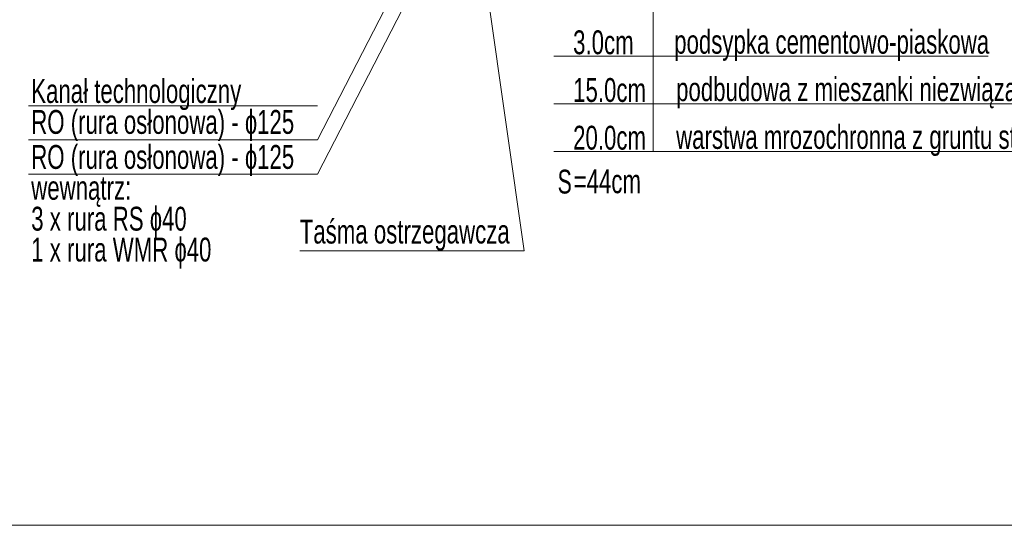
# Model space of a CAD drawing. Header units: metres. Extents: x 1435.1 to 1489, y 574.8 to 588.8.
# Tile 19 of 36: x 1461.7 to 1467.9, y 574.8 to 578. Entities that reach past the tile are written whole.
import ezdxf
from ezdxf.enums import TextEntityAlignment as Align

# ---------------------------------------------------------------- set-up
doc = ezdxf.new("R2010")
doc.units = ezdxf.units.M
doc.header["$MEASUREMENT"] = 0
for name, color, linetype, lineweight in [('3_opisy', 7, 'Continuous', 0), ('_tabela', 7, 'Continuous', 0), ('Warstwa 3', 7, 'Continuous', 0)]:
    doc.layers.add(name, color=color, linetype=linetype, lineweight=lineweight)
doc.styles.add('Style-Arial', font='arial.ttf')
doc.styles.add('Style-GREEK', font='GREEK.shx')

msp = doc.modelspace()

# ---------------------------------------------------------------- linework, layer by layer
at = {"layer": '3_opisy', "color": 7, "linetype": 'Continuous', "lineweight": 0}
for p, q in [((1465.6785, 578.6371), (1465.6785, 577.1486)), ((1467.7852, 577.7486), (1465.0544, 577.7486)), ((1463.5699, 577.437), (1461.7527, 577.437)), ((1469.4047, 577.4486), (1465.0544, 577.4486)), ((1463.5699, 577.2218), (1461.7527, 577.2218)), ((1470.3923, 577.1486), (1465.0544, 577.1486)), ((1463.5699, 577.0066), (1461.7527, 577.0066))]:
    msp.add_line(p, q, dxfattribs=at)
at = {"layer": '_tabela', "color": 7, "linetype": 'Continuous', "lineweight": 0}
for p, q in [((1464.8676, 576.5252), (1464.5018, 579.1061)), ((1463.5699, 577.2218), (1464.3768, 578.7936)), ((1463.5699, 577.0066), (1464.3768, 578.5784)), ((1463.4578, 576.5252), (1464.8676, 576.5252))]:
    msp.add_line(p, q, dxfattribs=at)
at = {"layer": 'Warstwa 3', "color": 7, "linetype": 'Continuous', "lineweight": 0, "flags": 128}
msp.add_lwpolyline([(1435.0587, 588.7985), (1488.9716, 588.7985), (1488.9716, 574.7985), (1435.0587, 574.7985), (1435.0587, 588.7985)], close=True, dxfattribs=at)

# ---------------------------------------------------------------- texts
at = {"layer": '3_opisy', "color": 7, "linetype": 'Continuous', "lineweight": 0, "style": 'Style-Arial', "width": 0.666667}
for s, p in [('3.0cm', (1465.176, 577.9109)), ('15.0cm', (1465.176, 577.6109)), ('20.0cm', (1465.176, 577.3109)), ('=44cm', (1465.1793, 577.0369))]:
    msp.add_text(s, height=0.15, dxfattribs=at).set_placement(p, align=Align.TOP_LEFT)
at = {"layer": '3_opisy', "color": 7, "linetype": 'Continuous', "lineweight": 0, "style": 'Style-GREEK', "width": 0.66668}
msp.add_text('S', height=0.15, dxfattribs=at).set_placement((1465.1677, 576.8848), align=Align.RIGHT)
at = {"layer": '3_opisy', "color": 7, "linetype": 'Continuous', "lineweight": 0, "char_height": 0.15, "attachment_point": 1, "style": 'Style-Arial'}
for s, insert in [('\\H1x;\\W0.666667;podsypka cementowo-piaskowa\\P', (1465.8111, 577.9142)), ('\\H1x;\\W0.666667;podbudowa z mieszanki niezwiązanej z kruszywa C50/30', (1465.8233, 577.6157)), ('\\H1x;\\W0.666667;warstwa mrozochronna z gruntu stabilizowanego spoiwem hydraulicznym\\P', (1465.8233, 577.3157))]:
    msp.add_mtext(s, dxfattribs=dict(at, insert=insert))
at = {"layer": '3_opisy', "color": 7, "linetype": 'Continuous', "lineweight": 0, "char_height": 0.15, "attachment_point": 7, "line_spacing_factor": 0.776524, "style": 'Style-Arial'}
for s, insert in [('\\H1x;\\W0.66667;Kanał technologiczny\\PRO (rura osłonowa) - ɸ125', (1461.7702, 577.2149)), ('\\H1x;\\W0.66667;Taśma ostrzegawcza', (1463.4578, 576.5252))]:
    msp.add_mtext(s, dxfattribs=dict(at, insert=insert))
at = {"layer": '3_opisy', "color": 7, "linetype": 'Continuous', "lineweight": 0, "insert": (1461.7702, 576.4122), "char_height": 0.15, "width": 1.650759, "attachment_point": 7, "line_spacing_factor": 0.776524, "style": 'Style-Arial'}
msp.add_mtext('\\H1x;\\W0.66667;RO (rura osłonowa) - ɸ125\\Pwewnątrz:\\P3 x rura RS ɸ40\\P1 x rura WMR ɸ40', dxfattribs=at)

doc.saveas('drawing.dxf')
